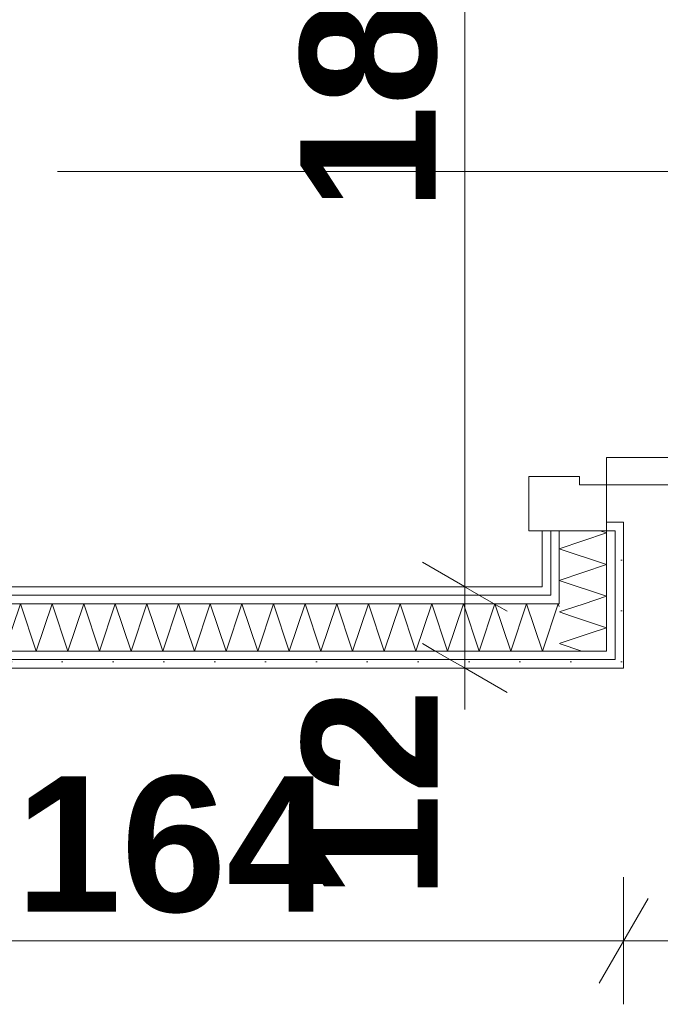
# Model space of a CAD drawing. Extents: x -7314 to 11761, y 144 to 9383.
# Tile 28 of 193: x 2732 to 2826, y 832 to 977. Entities that reach past the tile are written whole.
import ezdxf
from ezdxf.xclip import XClip

# ---------------------------------------------------------------- set-up
doc = ezdxf.new("R2010")
doc.units = 0
doc.header["$MEASUREMENT"] = 0
doc.header["$XCLIPFRAME"] = 0
doc.linetypes.add('Wipeout_Contour', pattern=[20000, 0, -20000])
for name, color, linetype in [('FORMA - Arch 01 - 220-A Ściany', 7, 'Continuous'), ('FORMA - Arch 02 - Strefy', 7, 'Continuous'), ('FORMA - Arch 04 - Wymiary ogólne', 7, 'Continuous')]:
    doc.layers.add(name, color=color, linetype=linetype)
doc.styles.add('STYL_AUTOMATYCZNY_9', font='arial.ttf')
pattern_1 = [(0, (4185.3, -5972.398), (0, 7.5), [0, -7.5])]

# ---------------------------------------------------------------- blocks, each defined once
blk = doc.blocks.new('*X345')
at = {"layer": 'FORMA - Arch 01 - 220-A Ściany', "color": 7, "linetype": 'Continuous', "lineweight": 5, "ltscale": 0.025}
for p, q in [((2812.02, 890.24), (2811.11, 889.94)), ((2811.11, 889.94), (2812.94, 889.32)), ((2815.52, 886.74), (2811.11, 885.27)), ((2811.11, 885.27), (2814.43, 884.16))]:
    blk.add_line(p, q, dxfattribs=at)
blk = doc.blocks.new('*X346')
at = {"layer": 'FORMA - Arch 01 - 220-A Ściany', "color": 7, "linetype": 'Continuous', "lineweight": 5, "ltscale": 0.025}
for p, q in [((2814.78, 891.16), (2812.02, 890.24)), ((2812.94, 889.32), (2818.11, 887.6)), ((2818.11, 887.6), (2815.52, 886.74))]:
    blk.add_line(p, q, dxfattribs=at)
blk = doc.blocks.new('*X347')
at = {"layer": 'FORMA - Arch 01 - 220-A Ściany', "color": 7, "linetype": 'Continuous', "lineweight": 5, "ltscale": 0.025}
for p, q in [((2818.11, 901.6), (2811.11, 899.27)), ((2817.16, 901.92), (2818.11, 901.6)), ((2811.11, 899.27), (2818.11, 896.94)), ((2818.11, 896.94), (2811.11, 894.6)), ((2811.11, 894.6), (2818.11, 892.27)), ((2818.11, 892.27), (2814.78, 891.16))]:
    blk.add_line(p, q, dxfattribs=at)
blk = doc.blocks.new('*X377')
at = {"layer": 'FORMA - Arch 01 - 220-A Ściany', "color": 7, "linetype": 'Continuous', "lineweight": 5, "ltscale": 0.025}
for p, q in [((2656.97, 891.16), (2656.54, 889.88)), ((2659.3, 884.16), (2656.97, 891.16)), ((2661.63, 891.16), (2659.3, 884.16)), ((2663.97, 884.16), (2661.63, 891.16)), ((2666.3, 891.16), (2663.97, 884.16)), ((2668.63, 884.16), (2666.3, 891.16)), ((2670.97, 891.16), (2668.63, 884.16)), ((2673.3, 884.16), (2670.97, 891.16)), ((2675.63, 891.16), (2673.3, 884.16)), ((2677.97, 884.16), (2675.63, 891.16)), ((2680.3, 891.16), (2677.97, 884.16)), ((2682.63, 884.16), (2680.3, 891.16)), ((2684.97, 891.16), (2682.63, 884.16)), ((2687.3, 884.16), (2684.97, 891.16)), ((2689.63, 891.16), (2687.3, 884.16)), ((2691.97, 884.16), (2689.63, 891.16)), ((2694.3, 891.16), (2691.97, 884.16)), ((2696.63, 884.16), (2694.3, 891.16)), ((2698.97, 891.16), (2696.63, 884.16)), ((2701.3, 884.16), (2698.97, 891.16)), ((2703.63, 891.16), (2701.3, 884.16)), ((2705.97, 884.16), (2703.63, 891.16)), ((2708.3, 891.16), (2705.97, 884.16)), ((2710.63, 884.16), (2708.3, 891.16)), ((2712.97, 891.16), (2710.63, 884.16)), ((2715.3, 884.16), (2712.97, 891.16)), ((2717.63, 891.16), (2715.3, 884.16)), ((2719.97, 884.16), (2717.63, 891.16)), ((2722.3, 891.16), (2719.97, 884.16)), ((2724.63, 884.16), (2722.3, 891.16)), ((2726.97, 891.16), (2724.63, 884.16)), ((2729.3, 884.16), (2726.97, 891.16)), ((2731.63, 891.16), (2729.3, 884.16)), ((2733.97, 884.16), (2731.63, 891.16)), ((2736.3, 891.16), (2733.97, 884.16)), ((2738.63, 884.16), (2736.3, 891.16)), ((2740.97, 891.16), (2738.63, 884.16)), ((2743.3, 884.16), (2740.97, 891.16)), ((2745.63, 891.16), (2743.3, 884.16)), ((2747.97, 884.16), (2745.63, 891.16)), ((2750.3, 891.16), (2747.97, 884.16)), ((2752.63, 884.16), (2750.3, 891.16)), ((2754.97, 891.16), (2752.63, 884.16)), ((2757.3, 884.16), (2754.97, 891.16)), ((2759.63, 891.16), (2757.3, 884.16)), ((2761.97, 884.16), (2759.63, 891.16)), ((2764.3, 891.16), (2761.97, 884.16)), ((2766.63, 884.16), (2764.3, 891.16)), ((2768.97, 891.16), (2766.63, 884.16)), ((2771.3, 884.16), (2768.97, 891.16)), ((2773.63, 891.16), (2771.3, 884.16)), ((2775.97, 884.16), (2773.63, 891.16)), ((2778.3, 891.16), (2775.97, 884.16)), ((2780.63, 884.16), (2778.3, 891.16)), ((2782.97, 891.16), (2780.63, 884.16)), ((2785.3, 884.16), (2782.97, 891.16)), ((2787.63, 891.16), (2785.3, 884.16)), ((2789.97, 884.16), (2787.63, 891.16)), ((2792.3, 891.16), (2789.97, 884.16)), ((2794.63, 884.16), (2792.3, 891.16)), ((2796.97, 891.16), (2794.63, 884.16)), ((2799.3, 884.16), (2796.97, 891.16)), ((2801.63, 891.16), (2799.3, 884.16)), ((2803.97, 884.16), (2801.63, 891.16)), ((2806.3, 891.16), (2803.97, 884.16)), ((2808.63, 884.16), (2806.3, 891.16)), ((2810.97, 891.16), (2808.63, 884.16)), ((2811.11, 890.74), (2810.97, 891.16))]:
    blk.add_line(p, q, dxfattribs=at)
blk = doc.blocks.new('Rysunek_1_1', base_point=(4185.3, -5972.4))
at = {"layer": 'FORMA - Arch 01 - 220-A Ściany', "color": 7, "linetype": 'Continuous', "lineweight": 13, "ltscale": 0.025}
blk.add_arc((2818.11, 908.72), 92.4, 0, 90, dxfattribs=at)
at = {"layer": 'FORMA - Arch 04 - Wymiary ogólne', "color": 154, "linetype": 'Continuous', "lineweight": 13, "ltscale": 0.025}
for p, q in [((2820.61, 850.79), (2820.61, 832.04)), ((2817, 835.17), (2824.21, 847.67)), ((2820.61, 841.42), (2656.54, 841.42)), ((3398.04, 841.42), (2820.61, 841.42))]:
    blk.add_line(p, q, dxfattribs=at)
at = {"layer": 'FORMA - Arch 04 - Wymiary ogólne', "color": 154, "linetype": 'Continuous', "lineweight": 13, "insert": (2793.19, 847.54), "char_height": 20, "width": 30.509, "attachment_point": 7, "rotation": 90, "style": 'STYL_AUTOMATYCZNY_9'}
blk.add_mtext('\\A1;{\\pql;\\fArial|b1|i0|c238|p0;\\W1.000000;12}', dxfattribs=at)
at = {"layer": 'FORMA - Arch 04 - Wymiary ogólne', "color": 154, "linetype": 'Continuous', "lineweight": 13, "insert": (2730.95, 845.42), "char_height": 20, "width": 45.7634, "attachment_point": 7, "style": 'STYL_AUTOMATYCZNY_9'}
blk.add_mtext('\\A1;{\\pql;\\fArial|b1|i0|c238|p0;\\W1.000000;164}', dxfattribs=at)
at = {"color": 254, "linetype": 'Wipeout_Contour', "lineweight": 0, "ltscale": 8863.880791}
blk.add_wipeout([(2819.36, 881.66), (2820.61, 881.66), (2819.36, 882.91)], dxfattribs=at).dxf.layer = 'FORMA - Arch 01 - 220-A Ściany'
at = {"color": 254, "linetype": 'Wipeout_Contour', "lineweight": 0, "ltscale": 11618.078845}
blk.add_wipeout([(2808.61, 878.27), (2808.61, 1080.89), (2656.54, 1080.89), (2656.54, 878.27)], dxfattribs=at).dxf.layer = 'FORMA - Arch 02 - Strefy'
at = {"layer": 'FORMA - Arch 01 - 220-A Ściany', "linetype": 'Continuous', "lineweight": 5}
h = blk.add_hatch(dxfattribs=at)
h.set_pattern_fill('Gips_0001', style=0, pattern_type=2)
h.set_pattern_definition(pattern_1)
h.paths.add_polyline_path([(2819.36, 881.66), (2820.61, 881.66), (2819.36, 882.91)])
at = {"layer": 'FORMA - Arch 01 - 220-A Ściany', "color": 7, "linetype": 'Continuous', "lineweight": 15, "ltscale": 0.025}
blk.add_line((2737.08, 954.92), (2828.7, 954.92), dxfattribs=at)
at = {"layer": 'FORMA - Arch 04 - Wymiary ogólne', "color": 154, "linetype": 'Continuous', "lineweight": 13, "insert": (2793.19, 949.14), "char_height": 20, "width": 45.7634, "attachment_point": 7, "rotation": 90, "style": 'STYL_AUTOMATYCZNY_9'}
blk.add_mtext('\\A1;{\\pql;\\fArial|b1|i0|c238|p0;\\W1.000000;187}', dxfattribs=at)
at = {"color": 254, "linetype": 'Wipeout_Contour', "lineweight": 0, "ltscale": 8842.819365}
blk.add_wipeout([(2808.61, 892.41), (2809.86, 892.41), (2808.61, 893.66)], dxfattribs=at).dxf.layer = 'FORMA - Arch 01 - 220-A Ściany'
at = {"layer": 'FORMA - Arch 01 - 220-A Ściany', "linetype": 'Continuous', "lineweight": 5}
h = blk.add_hatch(dxfattribs=at)
h.set_pattern_fill('Gips_0001', style=0, pattern_type=2)
h.set_pattern_definition(pattern_1)
h.paths.add_polyline_path([(2808.61, 892.41), (2809.86, 892.41), (2808.61, 893.66)])
at = {"color": 254, "linetype": 'Wipeout_Contour', "lineweight": 0, "ltscale": 8861.422299}
blk.add_wipeout([(2818.11, 882.91), (2819.36, 882.91), (2818.11, 884.16)], dxfattribs=at).dxf.layer = 'FORMA - Arch 01 - 220-A Ściany'
at = {"layer": 'FORMA - Arch 01 - 220-A Ściany', "linetype": 'Continuous', "lineweight": 5}
h = blk.add_hatch(dxfattribs=at)
h.set_pattern_fill('Gips_0001', style=0, pattern_type=2)
h.set_pattern_definition(pattern_1)
h.paths.add_polyline_path([(2818.11, 882.91), (2819.36, 882.91), (2818.11, 884.16)])
at = {"color": 254, "linetype": 'Wipeout_Contour', "lineweight": 0, "ltscale": 8845.258862}
blk.add_wipeout([(2809.86, 891.16), (2811.11, 891.16), (2809.86, 892.41)], dxfattribs=at).dxf.layer = 'FORMA - Arch 01 - 220-A Ściany'
at = {"layer": 'FORMA - Arch 01 - 220-A Ściany', "linetype": 'Continuous', "lineweight": 5}
h = blk.add_hatch(dxfattribs=at)
h.set_pattern_fill('Gips_0001', style=0, pattern_type=2)
h.set_pattern_definition(pattern_1)
h.paths.add_polyline_path([(2809.86, 891.16), (2811.11, 891.16), (2809.86, 892.41)])
at = {"color": 254, "linetype": 'Wipeout_Contour', "lineweight": 0, "ltscale": 8864.791227}
blk.add_wipeout([(2820.61, 882.91), (2819.36, 882.91), (2820.61, 881.66)], dxfattribs=at).dxf.layer = 'FORMA - Arch 01 - 220-A Ściany'
at = {"layer": 'FORMA - Arch 01 - 220-A Ściany', "linetype": 'Continuous', "lineweight": 5}
h = blk.add_hatch(dxfattribs=at)
h.set_pattern_fill('Gips_0001', style=0, pattern_type=2)
h.set_pattern_definition(pattern_1)
h.paths.add_polyline_path([(2820.61, 882.91), (2819.36, 882.91), (2820.61, 881.66)])
at = {"layer": 'FORMA - Arch 01 - 220-A Ściany', "color": 7, "linetype": 'Continuous', "lineweight": 15, "ltscale": 0.025, "flags": 128}
blk.add_lwpolyline([(2820.61, 881.66), (2819.36, 881.66)], dxfattribs=at)
at = {"color": 254, "linetype": 'Wipeout_Contour', "lineweight": 0, "ltscale": 8843.739263}
blk.add_wipeout([(2808.61, 893.66), (2809.86, 892.41), (2809.86, 893.66)], dxfattribs=at).dxf.layer = 'FORMA - Arch 01 - 220-A Ściany'
at = {"color": 254, "linetype": 'Wipeout_Contour', "lineweight": 0, "ltscale": 8849.726597}
blk.add_wipeout([(2811.11, 884.16), (2818.11, 884.16), (2811.11, 891.16)], dxfattribs=at).dxf.layer = 'FORMA - Arch 01 - 220-A Ściany'
at = {"layer": 'FORMA - Arch 01 - 220-A Ściany', "linetype": 'Continuous', "lineweight": 5}
h = blk.add_hatch(dxfattribs=at)
h.set_pattern_fill('Gips_0001', style=0, pattern_type=2)
h.set_pattern_definition(pattern_1)
h.paths.add_polyline_path([(2808.61, 893.66), (2809.86, 892.41), (2809.86, 893.66)])
at = {"color": 7, "linetype": 'Continuous', "lineweight": 13, "ltscale": 0.025}
blk.add_blockref('*X345', (0, 0), dxfattribs=at)
at = {"color": 254, "linetype": 'Wipeout_Contour', "lineweight": 0, "ltscale": 11831.327581}
blk.add_wipeout([(2819.36, 901.92), (2819.36, 882.91), (2820.61, 882.91), (2820.61, 901.92)], dxfattribs=at).dxf.layer = 'FORMA - Arch 01 - 220-A Ściany'
at = {"layer": 'FORMA - Arch 01 - 220-A Ściany', "linetype": 'Continuous', "lineweight": 5}
h = blk.add_hatch(dxfattribs=at)
h.set_pattern_fill('Gips_0001', style=0, pattern_type=2)
h.set_pattern_definition(pattern_1)
h.paths.add_polyline_path([(2819.36, 901.92), (2819.36, 882.91), (2820.61, 882.91), (2820.61, 901.92)])
at = {"color": 254, "linetype": 'Wipeout_Contour', "lineweight": 0, "ltscale": 11796.821774}
blk.add_wipeout([(2808.61, 893.66), (2809.86, 893.66), (2809.86, 901.92), (2808.61, 901.92)], dxfattribs=at).dxf.layer = 'FORMA - Arch 01 - 220-A Ściany'
at = {"color": 254, "linetype": 'Wipeout_Contour', "lineweight": 0, "ltscale": 8846.177658}
blk.add_wipeout([(2809.86, 892.41), (2811.11, 891.16), (2811.11, 892.41)], dxfattribs=at).dxf.layer = 'FORMA - Arch 01 - 220-A Ściany'
at = {"layer": 'FORMA - Arch 01 - 220-A Ściany', "linetype": 'Continuous', "lineweight": 5}
h = blk.add_hatch(dxfattribs=at)
h.set_pattern_fill('Gips_0001', style=0, pattern_type=2)
h.set_pattern_definition(pattern_1)
h.paths.add_polyline_path([(2808.61, 893.66), (2809.86, 893.66), (2809.86, 901.92), (2808.61, 901.92)])
h = blk.add_hatch(dxfattribs=at)
h.set_pattern_fill('Gips_0001', style=0, pattern_type=2)
h.set_pattern_definition(pattern_1)
h.paths.add_polyline_path([(2809.86, 892.41), (2811.11, 891.16), (2811.11, 892.41)])
at = {"layer": 'FORMA - Arch 01 - 220-A Ściany', "color": 7, "linetype": 'Continuous', "lineweight": 15, "ltscale": 0.025, "flags": 128}
blk.add_lwpolyline([(2808.61, 901.92), (2808.61, 893.66)], dxfattribs=at)
at = {"color": 254, "linetype": 'Wipeout_Contour', "lineweight": 0, "ltscale": 8862.333834}
blk.add_wipeout([(2819.36, 884.16), (2818.11, 884.16), (2819.36, 882.91)], dxfattribs=at).dxf.layer = 'FORMA - Arch 01 - 220-A Ściany'
at = {"layer": 'FORMA - Arch 01 - 220-A Ściany', "linetype": 'Continuous', "lineweight": 5}
h = blk.add_hatch(dxfattribs=at)
h.set_pattern_fill('Gips_0001', style=0, pattern_type=2)
h.set_pattern_definition(pattern_1)
h.paths.add_polyline_path([(2819.36, 884.16), (2818.11, 884.16), (2819.36, 882.91)])
at = {"color": 254, "linetype": 'Wipeout_Contour', "lineweight": 0, "ltscale": 11800.827369}
blk.add_wipeout([(2809.86, 892.41), (2811.11, 892.41), (2811.11, 901.92), (2809.86, 901.92)], dxfattribs=at).dxf.layer = 'FORMA - Arch 01 - 220-A Ściany'
at = {"color": 254, "linetype": 'Wipeout_Contour', "lineweight": 0, "ltscale": 11499.56773}
blk.add_wipeout([(2808.61, 893.66), (2656.54, 893.66), (2656.54, 892.41), (2808.61, 892.41)], dxfattribs=at).dxf.layer = 'FORMA - Arch 01 - 220-A Ściany'
at = {"layer": 'FORMA - Arch 01 - 220-A Ściany', "linetype": 'Continuous', "lineweight": 5}
h = blk.add_hatch(dxfattribs=at)
h.set_pattern_fill('Gips_0001', style=0, pattern_type=2)
h.set_pattern_definition(pattern_1)
h.paths.add_polyline_path([(2809.86, 892.41), (2811.11, 892.41), (2811.11, 901.92), (2809.86, 901.92)])
h = blk.add_hatch(dxfattribs=at)
h.set_pattern_fill('Gips_0001', style=0, pattern_type=2)
h.set_pattern_definition(pattern_1)
h.paths.add_polyline_path([(2808.61, 893.66), (2656.54, 893.66), (2656.54, 892.41), (2808.61, 892.41)])
at = {"layer": 'FORMA - Arch 01 - 220-A Ściany', "color": 7, "linetype": 'Continuous', "lineweight": 15, "ltscale": 0.025}
blk.add_line((2809.86, 901.92), (2808.61, 901.92), dxfattribs=at)
at = {"layer": 'FORMA - Arch 01 - 220-A Ściany', "color": 7, "linetype": 'Continuous', "lineweight": 13, "ltscale": 0.025}
blk.add_line((2809.86, 901.92), (2809.86, 892.41), dxfattribs=at)
at = {"layer": 'FORMA - Arch 01 - 220-A Ściany', "color": 7, "linetype": 'Continuous', "lineweight": 15, "ltscale": 0.025, "flags": 128}
blk.add_lwpolyline([(2808.61, 893.66), (2656.54, 893.66)], dxfattribs=at)
at = {"layer": 'FORMA - Arch 04 - Wymiary ogólne', "color": 154, "linetype": 'Continuous', "lineweight": 13, "ltscale": 0.025}
for p, q in [((2797.19, 893.66), (2797.19, 1080.89)), ((2806.57, 893.66), (2787.82, 893.66))]:
    blk.add_line(p, q, dxfattribs=at)
at = {"color": 254, "linetype": 'Wipeout_Contour', "lineweight": 0, "ltscale": 11827.308576}
blk.add_wipeout([(2818.11, 884.16), (2819.36, 884.16), (2819.36, 901.92), (2818.11, 901.92)], dxfattribs=at).dxf.layer = 'FORMA - Arch 01 - 220-A Ściany'
at = {"layer": 'FORMA - Arch 01 - 220-A Ściany', "linetype": 'Continuous', "lineweight": 5}
h = blk.add_hatch(dxfattribs=at)
h.set_pattern_fill('Gips_0001', style=0, pattern_type=2)
h.set_pattern_definition(pattern_1)
h.paths.add_polyline_path([(2818.11, 884.16), (2819.36, 884.16), (2819.36, 901.92), (2818.11, 901.92)])
at = {"layer": 'FORMA - Arch 01 - 220-A Ściany', "color": 7, "linetype": 'Continuous', "lineweight": 13, "ltscale": 0.025}
blk.add_line((2819.36, 882.91), (2819.36, 884.16), dxfattribs=at)
at = {"color": 254, "linetype": 'Wipeout_Contour', "lineweight": 0, "ltscale": 8857.854955}
blk.add_wipeout([(2811.11, 891.16), (2818.11, 884.16), (2818.11, 891.16)], dxfattribs=at).dxf.layer = 'FORMA - Arch 01 - 220-A Ściany'
at = {"color": 254, "linetype": 'Wipeout_Contour', "lineweight": 0, "ltscale": 11506.789188}
blk.add_wipeout([(2819.36, 882.91), (2656.54, 882.91), (2656.54, 881.66), (2819.36, 881.66)], dxfattribs=at).dxf.layer = 'FORMA - Arch 01 - 220-A Ściany'
at = {"layer": 'FORMA - Arch 01 - 220-A Ściany', "linetype": 'Continuous', "lineweight": 5}
h = blk.add_hatch(dxfattribs=at)
h.set_pattern_fill('Gips_0001', style=0, pattern_type=2)
h.set_pattern_definition(pattern_1)
h.paths.add_polyline_path([(2819.36, 882.91), (2656.54, 882.91), (2656.54, 881.66), (2819.36, 881.66)])
at = {"layer": 'FORMA - Arch 01 - 220-A Ściany', "color": 7, "linetype": 'Continuous', "lineweight": 13, "ltscale": 0.025}
blk.add_line((2811.11, 884.16), (2818.11, 884.16), dxfattribs=at)
at = {"layer": 'FORMA - Arch 01 - 220-A Ściany', "color": 7, "linetype": 'Continuous', "lineweight": 15, "ltscale": 0.025, "flags": 128}
blk.add_lwpolyline([(2656.54, 881.66), (2819.36, 881.66)], dxfattribs=at)
at = {"layer": 'FORMA - Arch 04 - Wymiary ogólne', "color": 154, "linetype": 'Continuous', "lineweight": 13, "ltscale": 0.025}
for p, q in [((2806.57, 881.66), (2787.82, 881.66)), ((2797.19, 875.55), (2797.19, 881.66))]:
    blk.add_line(p, q, dxfattribs=at)
at = {"color": 7, "linetype": 'Continuous', "lineweight": 13, "ltscale": 0.025}
blk.add_blockref('*X346', (0, 0), dxfattribs=at)
at = {"color": 254, "linetype": 'Wipeout_Contour', "lineweight": 0, "ltscale": 11815.791913}
blk.add_wipeout([(2811.11, 891.16), (2818.11, 891.16), (2818.11, 901.92), (2811.11, 901.92)], dxfattribs=at).dxf.layer = 'FORMA - Arch 01 - 220-A Ściany'
at = {"layer": 'FORMA - Arch 01 - 220-A Ściany', "color": 7, "linetype": 'Continuous', "lineweight": 15, "ltscale": 0.025}
blk.add_line((2811.11, 901.92), (2809.86, 901.92), dxfattribs=at)
at = {"layer": 'FORMA - Arch 01 - 220-A Ściany', "color": 7, "linetype": 'Continuous', "lineweight": 13, "ltscale": 0.025}
for p, q in [((2811.11, 901.92), (2811.11, 891.16)), ((2809.86, 891.16), (2811.11, 891.16)), ((2818.11, 884.16), (2818.11, 891.16))]:
    blk.add_line(p, q, dxfattribs=at)
at = {"color": 7, "linetype": 'Continuous', "lineweight": 13, "ltscale": 0.025}
blk.add_blockref('*X347', (0, 0), dxfattribs=at)
at = {"color": 254, "linetype": 'Wipeout_Contour', "lineweight": 0, "ltscale": 14801.130188}
blk.add_wipeout([(2820.61, 903.17), (2818.11, 903.17), (2818.11, 901.92), (2819.36, 901.92), (2820.61, 901.92)], dxfattribs=at).dxf.layer = 'FORMA - Arch 01 - 220-A Ściany'
at = {"color": 254, "linetype": 'Wipeout_Contour', "lineweight": 0, "ltscale": 11500.397281}
blk.add_wipeout([(2809.86, 892.41), (2656.54, 892.41), (2656.54, 891.16), (2809.86, 891.16)], dxfattribs=at).dxf.layer = 'FORMA - Arch 01 - 220-A Ściany'
at = {"color": 254, "linetype": 'Wipeout_Contour', "lineweight": 0, "ltscale": 11505.939338}
blk.add_wipeout([(2818.11, 884.16), (2656.54, 884.16), (2656.54, 882.91), (2818.11, 882.91)], dxfattribs=at).dxf.layer = 'FORMA - Arch 01 - 220-A Ściany'
at = {"layer": 'FORMA - Arch 01 - 220-A Ściany', "linetype": 'Continuous', "lineweight": 5}
h = blk.add_hatch(dxfattribs=at)
h.set_pattern_fill('Gips_0001', style=0, pattern_type=2)
h.set_pattern_definition(pattern_1)
h.paths.add_polyline_path([(2820.61, 903.17), (2818.11, 903.17), (2818.11, 901.92), (2819.36, 901.92), (2820.61, 901.92)])
h = blk.add_hatch(dxfattribs=at)
h.set_pattern_fill('Gips_0001', style=0, pattern_type=2)
h.set_pattern_definition(pattern_1)
h.paths.add_polyline_path([(2809.86, 892.41), (2656.54, 892.41), (2656.54, 891.16), (2809.86, 891.16)])
h = blk.add_hatch(dxfattribs=at)
h.set_pattern_fill('Gips_0001', style=0, pattern_type=2)
h.set_pattern_definition(pattern_1)
h.paths.add_polyline_path([(2818.11, 884.16), (2656.54, 884.16), (2656.54, 882.91), (2818.11, 882.91)])
at = {"layer": 'FORMA - Arch 01 - 220-A Ściany', "color": 7, "linetype": 'Continuous', "lineweight": 15, "ltscale": 0.025}
for p, q in [((2818.11, 903.17), (2820.61, 903.17)), ((2818.11, 901.92), (2818.11, 903.17)), ((2820.61, 901.92), (2820.61, 903.17)), ((2820.61, 901.92), (2820.61, 903.17)), ((2818.11, 901.92), (2811.11, 901.92))]:
    blk.add_line(p, q, dxfattribs=at)
at = {"layer": 'FORMA - Arch 01 - 220-A Ściany', "color": 7, "linetype": 'Continuous', "lineweight": 13, "ltscale": 0.025}
for p, q in [((2818.11, 891.16), (2818.11, 901.92)), ((2819.36, 901.92), (2818.11, 901.92)), ((2819.36, 884.16), (2819.36, 901.92)), ((2809.86, 892.41), (2656.54, 892.41)), ((2656.54, 882.91), (2818.11, 882.91)), ((2818.11, 882.91), (2819.36, 882.91))]:
    blk.add_line(p, q, dxfattribs=at)
at = {"layer": 'FORMA - Arch 01 - 220-A Ściany', "color": 7, "linetype": 'Continuous', "lineweight": 15, "ltscale": 0.025, "flags": 128}
blk.add_lwpolyline([(2820.61, 881.66), (2820.61, 901.92)], dxfattribs=at)
at = {"color": 254, "linetype": 'Wipeout_Contour', "lineweight": 0, "ltscale": 17732.956419}
blk.add_wipeout([(2806.61, 901.92), (2818.11, 901.92), (2818.11, 908.72), (2814.11, 908.72), (2814.11, 909.92), (2806.61, 909.92)], dxfattribs=at).dxf.layer = 'FORMA - Arch 01 - 220-A Ściany'
at = {"color": 254, "linetype": 'Wipeout_Contour', "lineweight": 0, "ltscale": 11497.677539}
blk.add_wipeout([(2811.11, 891.16), (2656.54, 891.16), (2656.54, 884.16), (2811.11, 884.16)], dxfattribs=at).dxf.layer = 'FORMA - Arch 01 - 220-A Ściany'
at = {"layer": 'FORMA - Arch 01 - 220-A Ściany', "color": 7, "linetype": 'Continuous', "lineweight": 15, "ltscale": 0.025}
for p, q in [((2814.11, 909.92), (2806.61, 909.92)), ((2806.61, 909.92), (2806.61, 901.92)), ((2814.11, 908.72), (2814.11, 909.92)), ((2818.11, 903.17), (2820.61, 903.17)), ((2806.61, 901.92), (2818.11, 901.92)), ((2809.86, 901.92), (2808.61, 901.92)), ((2809.86, 901.92), (2808.61, 901.92)), ((2811.11, 901.92), (2809.86, 901.92)), ((2811.11, 901.92), (2809.86, 901.92)), ((2818.11, 901.92), (2811.11, 901.92)), ((2818.11, 901.92), (2811.11, 901.92))]:
    blk.add_line(p, q, dxfattribs=at)
at = {"layer": 'FORMA - Arch 01 - 220-A Ściany', "color": 7, "linetype": 'Continuous', "lineweight": 13, "ltscale": 0.025}
for p, q in [((2809.86, 891.16), (2656.54, 891.16)), ((2809.86, 891.16), (2811.11, 891.16)), ((2656.54, 884.16), (2811.11, 884.16)), ((2811.11, 884.16), (2818.11, 884.16))]:
    blk.add_line(p, q, dxfattribs=at)
at = {"layer": 'FORMA - Arch 04 - Wymiary ogólne', "color": 154, "linetype": 'Continuous', "lineweight": 13, "ltscale": 0.025}
for p, q in [((2790.94, 897.27), (2803.44, 890.05)), ((2797.19, 881.66), (2797.19, 893.66)), ((2790.94, 885.27), (2803.44, 878.05))]:
    blk.add_line(p, q, dxfattribs=at)
at = {"color": 7, "linetype": 'Continuous', "lineweight": 13, "ltscale": 0.025}
blk.add_blockref('*X377', (0, 0), dxfattribs=at)
at = {"color": 254, "linetype": 'Wipeout_Contour', "lineweight": 0, "ltscale": 12022.534742}
blk.add_wipeout([(2910.51, 908.72), (2910.51, 912.72), (2818.11, 912.72), (2818.11, 908.72)], dxfattribs=at).dxf.layer = 'FORMA - Arch 01 - 220-A Ściany'
at = {"layer": 'FORMA - Arch 01 - 220-A Ściany', "color": 7, "linetype": 'Continuous', "lineweight": 13, "ltscale": 0.025}
for p, q in [((2818.11, 908.72), (2818.11, 912.72)), ((2818.11, 912.72), (2910.51, 912.72)), ((2910.51, 908.72), (2818.11, 908.72))]:
    blk.add_line(p, q, dxfattribs=at)
at = {"layer": 'FORMA - Arch 01 - 220-A Ściany', "color": 7, "linetype": 'Continuous', "lineweight": 15, "ltscale": 0.025}
for p, q in [((2818.11, 908.72), (2814.11, 908.72)), ((2818.11, 901.92), (2818.11, 908.72))]:
    blk.add_line(p, q, dxfattribs=at)

msp = doc.modelspace()

# ---------------------------------------------------------------- block references
at = {"lineweight": 20}
ref = msp.add_blockref('Rysunek_1_1', (4185.29965, -5972.39804), dxfattribs=at)
XClip(ref).set_block_clipping_path([(254.0251470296, 246.5573808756), (9689.7973583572, 9358.9497337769)])

doc.saveas('drawing.dxf')
